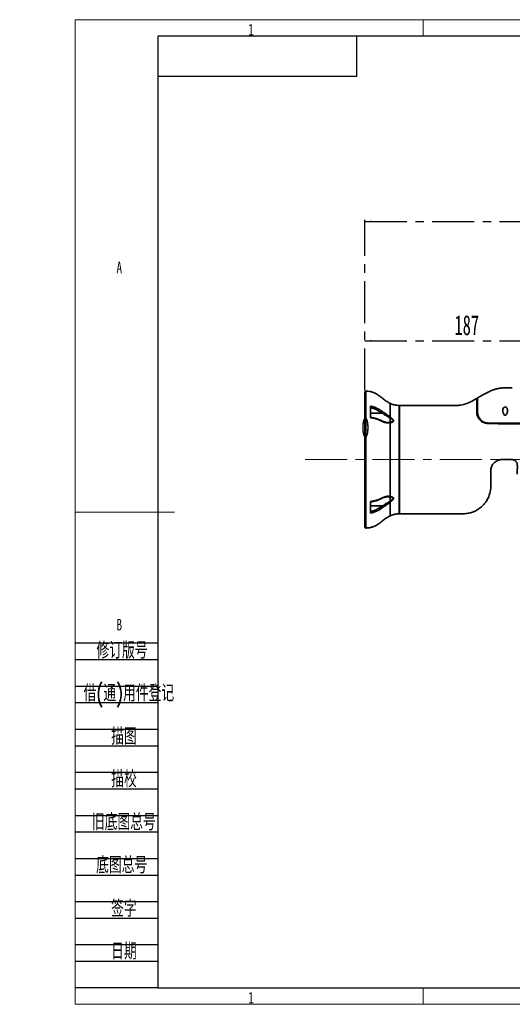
# Model space of a CAD drawing. Header units: millimetres. Extents: x -17 to 661, y -2 to 297.
# Tile 1 of 10: x -17 to 132, y 0 to 297. Entities that reach past the tile are written whole.
import ezdxf

# ---------------------------------------------------------------- set-up
doc = ezdxf.new("R2010")
doc.units = ezdxf.units.MM
doc.linetypes.add('CENTERX2', pattern=[20.32, 12.7, -2.54, 2.54, -2.54])
doc.layers.add('中心线层', color=7, linetype='CENTERX2')
doc.layers.add('文字层', color=7, linetype='Continuous')
doc.layers.add('剖面线层', color=7, linetype='Continuous', lineweight=25)
doc.styles.add('SLDTEXTSTYLE0', font='TXT', dxfattribs={"width": 0.7})
doc.styles.add('SLDTEXTSTYLE1', font='TXT', dxfattribs={"width": 0.7, "bigfont": 'bigfont'})
doc.styles.add('SLDTEXTSTYLE4', font='TXT', dxfattribs={"width": 0.363})
doc.styles.add('SLDTEXTSTYLE5', font='TXT', dxfattribs={"width": 0.605})
doc.dimstyles.new('SLDDIMSTYLE0', dxfattribs={"dimtxt": 6, "dimasz": 2, "dimexe": 0, "dimexo": 0.0625, "dimgap": 1.5, "dimtad": 2, "dimlfac": 3, "dimrnd": 1e-09, "dimzin": 12, "dimdsep": 46, "dimtxsty": 'SLDTEXTSTYLE4', "dimsah": 1, "dimcen": 0.09, "dimadec": 0, "dimazin": 3, "dimtfac": 1, "dimtofl": 0, "dimtmove": 0, "dimatfit": 3, "dimfxl": 0, "dimfrac": 2, "dimtolj": 1, "dimtzin": 12, "dimarcsym": 0})
doc.dimstyles.new('SLDDIMSTYLE2', dxfattribs={"dimtxt": 6, "dimasz": 2, "dimexe": 0, "dimexo": 0.0625, "dimgap": 1.5, "dimtad": 2, "dimlfac": 3, "dimrnd": 1e-09, "dimdsep": 46, "dimtxsty": 'SLDTEXTSTYLE4', "dimblk1": 'NONE', "dimblk2": 'NONE', "dimsah": 1, "dimcen": 0.09, "dimadec": 0, "dimazin": 2, "dimtfac": 1, "dimtofl": 0, "dimtmove": 0, "dimatfit": 3, "dimldrblk": 'NONE', "dimfxl": 0, "dimfrac": 2, "dimtolj": 1, "dimtzin": 12, "dimarcsym": 0})

# ---------------------------------------------------------------- blocks, each defined once
blk = doc.blocks.new('_D')
at = {"layer": '中心线层'}
for p, q in [((87.42, 185.13), (87.42, 200.62)), ((87.42, 200.12), (149.75, 200.12)), ((149.75, 167.13), (149.75, 200.62))]:
    blk.add_line(p, q, dxfattribs=at)
for points in [[(87.42, 200.12), (89.42, 199.87), (89.42, 200.37)], [(149.75, 200.12), (147.75, 200.37), (147.75, 199.87)]]:
    blk.add_solid(points, dxfattribs=at)
at = {"layer": '中心线层', "insert": (114.46, 207.85), "char_height": 6, "attachment_point": 1, "style": 'SLDTEXTSTYLE5'}
blk.add_mtext('187', dxfattribs=at)
blk = doc.blocks.new('_D_4')
at = {"layer": '中心线层'}
for p, q in [((87.42, 185.13), (87.42, 236.62)), ((87.42, 236.12), (343.02, 236.12)), ((343.02, 172.97), (343.02, 236.62))]:
    blk.add_line(p, q, dxfattribs=at)
for points in [[(87.42, 236.12), (89.42, 235.87), (89.42, 236.37)], [(343.02, 236.12), (341.02, 236.37), (341.02, 235.87)]]:
    blk.add_solid(points, dxfattribs=at)
at = {"layer": '中心线层', "insert": (209.03, 243.85), "char_height": 6, "attachment_point": 1, "style": 'SLDTEXTSTYLE5'}
blk.add_mtext('766.8', dxfattribs=at)
blk = doc.blocks.new('_D_7')
at = {"layer": '中心线层', "insert": (86.36, 177.03), "char_height": 6, "attachment_point": 1, "style": 'SLDTEXTSTYLE5'}
blk.add_mtext('0', dxfattribs=at)
blk = doc.blocks.new('_NONE')

msp = doc.modelspace()

# ---------------------------------------------------------------- linework, layer by layer
at = {"color": 1, "linetype": 'Continuous', "lineweight": 18}
for p, q in [((420, 297), (0, 297)), ((0, 297), (0, 0)), ((0, 0), (420, 0))]:
    msp.add_line(p, q, dxfattribs=at)
at = {"color": 190, "linetype": 'Continuous', "lineweight": 18}
for p, q in [((105, 292), (105, 297)), ((0, 148.5), (25, 148.5)), ((25, 148.5), (30, 148.5)), ((105, 0), (105, 5))]:
    msp.add_line(p, q, dxfattribs=at)
at = {"color": 190, "linetype": 'Continuous', "lineweight": 25}
for p, q in [((415, 292), (25, 292)), ((25, 292), (25, 5)), ((85, 280), (85, 292)), ((25, 280), (85, 280)), ((25, 5), (415, 5))]:
    msp.add_line(p, q, dxfattribs=at)
at = {"color": 7, "linetype": 'Continuous', "lineweight": 35}
for p, q in [((87.4155, 143.9738), (87.4155, 184.6284)), ((89.0822, 180.4289), (89.0822, 176.9587)), ((92.7006, 178.2685), (89.0822, 178.2685)), ((97.7488, 180.6344), (97.7488, 164.3011)), ((95.0822, 176.8411), (95.0822, 175.5667)), ((95.0822, 153.1833), (95.0822, 175.4189)), ((97.9155, 177.9677), (97.7488, 177.9677)), ((97.7488, 164.3011), (97.7488, 147.9677)), ((89.0822, 151.6434), (89.0822, 148.1732)), ((95.0822, 153.0354), (95.0822, 151.761)), ((92.7006, 150.3337), (89.0822, 150.3337)), ((97.7488, 150.6344), (97.9155, 150.6344))]:
    msp.add_line(p, q, dxfattribs=at)
at = {"color": 8, "linetype": 'Continuous', "lineweight": 35}
for p, q in [((87.7611, 184.9615), (87.7611, 143.6407)), ((95.0822, 177.0924), (95.0822, 181.2487)), ((94.3788, 175.5305), (95.0822, 175.5667)), ((95.0822, 153.0354), (94.3817, 153.0715)), ((95.0822, 147.3534), (95.0822, 151.5098))]:
    msp.add_line(p, q, dxfattribs=at)
at = {"color": 7, "linetype": 'Continuous', "lineweight": 35, "flags": 128}
for points in [[(121.1576, 178.7393), (121.1979, 178.7538), (121.2419, 178.7597), (121.2864, 178.7565), (121.3281, 178.7447), (121.3642, 178.7249), (121.392, 178.6986), (121.4095, 178.6677), (121.4155, 178.6344)], [(92.8394, 175.8612), (92.8443, 175.8587), (92.8496, 175.8557)], [(92.8465, 152.7446), (92.8443, 152.7434), (92.839, 152.7408)]]:
    msp.add_lwpolyline(points, dxfattribs=at)
at = {"color": 7, "linetype": 'Continuous', "lineweight": 35}
for centre, radius, start, end in [((87.7488, 184.6284), 0.3333, 87.888296, 180), ((121.2488, 182.6026), 0.1667, 0.000971, 120.996212), ((92.1916, 178.7889), 0.728, 314.360392, 350.077186), ((124.9104, 175.1961), 0.1927, 147.004975, 187.847422), ((92.1916, 149.8132), 0.728, 9.922814, 45.639608), ((87.7488, 143.9738), 0.3333, 180, 272.111704)]:
    msp.add_arc(centre, radius, start, end, dxfattribs=at)
at = {"color": 8, "linetype": 'Continuous', "lineweight": 35}
for centre, radius, start, end in [((92.7499, 175.7316), 0.1592, 355.88118, 51.20866), ((92.752, 152.8701), 0.1571, 306.979415, 4.333757)]:
    msp.add_arc(centre, radius, start, end, dxfattribs=at)
at = {"color": 7, "linetype": 'Continuous', "lineweight": 35}
for points, knots in [([(95.1083, 181.2478), (94.7683, 181.4163), (94.0432, 181.7756), (93.0544, 182.5209), (92.0884, 183.325), (91.0926, 184.0488), (89.9914, 184.5777), (88.8667, 184.8903), (88.1061, 184.9247), (87.7604, 184.9403)], [0, 0, 0, 0, 0.13555182, 0.2890526, 0.44124062, 0.5860338, 0.72813243, 0.87639115, 1, 1, 1, 1]), ([(131.9005, 185.9661), (131.1286, 185.9805), (129.9397, 186.0028), (128.3413, 185.8809), (127.1233, 185.6301), (125.9373, 185.2561), (124.367, 184.6009), (122.8802, 183.7603), (121.7687, 183.1133), (121.4077, 182.9031)], [0, 0, 0, 0, 0.20760737, 0.31978559, 0.43045677, 0.54135762, 0.65391186, 0.88758179, 1, 1, 1, 1]), ([(97.7488, 180.6344), (97.3147, 180.6666), (96.4551, 180.7304), (95.5685, 180.9988), (95.1508, 181.2248), (95.1083, 181.2478)], [0, 0, 0, 0, 0.4781543, 0.94684281, 1, 1, 1, 1]), ([(121.1628, 182.746), (121.1179, 182.7195), (120.4441, 182.3227), (119.1875, 181.6316), (117.6123, 181.0232), (116.3514, 180.7353), (115.2706, 180.6145), (113.9521, 180.6422), (112.3553, 180.6318), (110.3001, 180.6355), (107.739, 180.634), (104.6221, 180.6345), (101.3016, 180.6344), (99.02, 180.6344), (97.9155, 180.6344)], [0, 0, 0, 0, 0.00659908, 0.09908423, 0.18145439, 0.21947366, 0.2627236, 0.31885731, 0.38638056, 0.46510563, 0.57925743, 0.71090336, 0.86004339, 1, 1, 1, 1]), ([(121.4155, 178.6344), (121.4155, 179.1301), (121.4155, 180.134), (121.4155, 181.2796), (121.4155, 182.1582), (121.4155, 182.7272), (121.4155, 182.9256), (121.4155, 182.8911), (121.4155, 182.8896)], [0, 0, 0, 0, 0.17977492, 0.36411373, 0.55827315, 0.75635639, 0.99005079, 1, 1, 1, 1]), ([(89.0822, 180.4289), (89.4453, 180.3655), (89.7997, 180.2778), (90.4887, 180.0511), (90.818, 179.9138), (91.2922, 179.6769), (91.4469, 179.5927), (91.7488, 179.4173), (91.8965, 179.3261), (92.3345, 179.0468), (92.6197, 178.8532), (92.9087, 178.6635)], [0, 0, 0, 0, 0.25, 0.25, 0.5, 0.5, 0.625, 0.625, 0.75, 0.75, 1, 1, 1, 1]), ([(92.7006, 178.2685), (92.4273, 178.4477), (92.1571, 178.6307), (91.6064, 178.9841), (91.3257, 179.1542), (90.7346, 179.4577), (90.4248, 179.5919), (89.9334, 179.7603), (89.7659, 179.8107), (89.4275, 179.8988), (89.2559, 179.9367), (89.0822, 179.9688)], [0, 0, 0, 0, 0.25, 0.25, 0.5, 0.5, 0.75, 0.75, 0.875, 0.875, 1, 1, 1, 1]), ([(95.0822, 176.8411), (94.8842, 176.9653), (94.6841, 177.087), (94.2826, 177.3307), (94.0805, 177.4528), (93.6812, 177.6938), (93.4835, 177.8129), (93.0911, 178.0465), (92.8963, 178.1606), (92.7006, 178.2685)], [0, 0, 0, 0, 0.25, 0.25, 0.5, 0.5, 0.75, 0.75, 1, 1, 1, 1]), ([(92.9087, 178.6635), (93.0875, 178.5461), (93.2652, 178.4222), (93.6229, 178.1675), (93.803, 178.0369), (94.167, 177.7717), (94.3517, 177.6363), (94.719, 177.3653), (94.9017, 177.2297), (95.0822, 177.0924)], [0, 0, 0, 0, 0.25, 0.25, 0.5, 0.5, 0.75, 0.75, 1, 1, 1, 1]), ([(97.9155, 180.582), (97.9155, 180.5974), (97.9155, 180.6344), (97.9155, 180.4716), (97.9155, 180.1377), (97.9155, 179.561), (97.9155, 178.777), (97.9155, 177.8537), (97.9155, 176.7328), (97.9155, 175.4419), (97.9155, 174.0447), (97.9155, 172.5017), (97.9155, 170.8511), (97.9155, 169.1381), (97.9155, 167.3474), (97.9155, 165.5232), (97.9155, 163.6871), (97.9155, 161.8497), (97.9155, 160.0566), (97.9155, 158.3039), (97.9155, 156.627), (97.9155, 155.0674), (97.9155, 153.5965), (97.9155, 152.27), (97.9155, 151.1207), (97.9155, 150.0973), (97.9155, 149.2704), (97.9155, 148.6595), (97.9155, 148.2846), (97.9155, 148.0205), (97.9155, 147.9854), (97.9155, 147.9677)], [0, 0, 0, 0, 0.01940475, 0.04663916, 0.0738734, 0.12676959, 0.15400909, 0.18124863, 0.2341659, 0.26141739, 0.28866901, 0.34156792, 0.36880938, 0.39605077, 0.44893838, 0.47617326, 0.50340802, 0.5563118, 0.58355555, 0.61079945, 0.66371448, 0.69096485, 0.71821527, 0.77110563, 0.79834223, 0.82557871, 0.87847029, 0.90570725, 0.93294421, 0.96628592, 1, 1, 1, 1]), ([(124.7195, 175.1698), (124.3841, 175.2033), (123.7151, 175.27), (122.9547, 175.6138), (122.3668, 176.0361), (121.8588, 176.5675), (121.4566, 177.2349), (121.2016, 177.9909), (121.1717, 178.5003), (121.1576, 178.7393)], [0, 0, 0, 0, 0.13899078, 0.2771815, 0.39833095, 0.51962029, 0.68608692, 0.85270378, 1, 1, 1, 1]), ([(124.7488, 175.3011), (124.4349, 175.3284), (123.8078, 175.3831), (123.0893, 175.717), (122.5357, 176.1143), (122.0598, 176.6212), (121.6845, 177.2507), (121.454, 177.9508), (121.4274, 178.4219), (121.4155, 178.6344)], [0, 0, 0, 0, 0.14025124, 0.28020638, 0.40367413, 0.52731405, 0.69470479, 0.86222155, 1, 1, 1, 1]), ([(129.7488, 177.6583), (129.7812, 177.6625), (129.8552, 177.6722), (129.9819, 177.7543), (130.1658, 177.9697), (130.3893, 178.4657), (130.4997, 179.0717), (130.4269, 179.606), (130.2795, 179.905), (130.1076, 180.0746), (129.9428, 180.1594), (129.7813, 180.19), (129.6281, 180.1745), (129.4668, 180.1122), (129.288, 179.9733), (129.1037, 179.6855), (128.9953, 179.1684), (129.067, 178.6229), (129.238, 178.152), (129.3716, 177.9066), (129.5213, 177.7464), (129.6322, 177.6704), (129.7154, 177.6618), (129.7488, 177.6583)], [0, 0, 0, 0, 0.013869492, 0.031747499, 0.064158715, 0.139685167, 0.279403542, 0.357932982, 0.412625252, 0.447504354, 0.473978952, 0.495765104, 0.517594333, 0.538856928, 0.571542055, 0.622297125, 0.707379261, 0.838387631, 0.887461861, 0.943340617, 0.964438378, 0.985740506, 1, 1, 1, 1]), ([(92.8566, 175.8746), (92.8198, 175.8908), (92.5034, 176.0297), (91.9554, 176.2773), (91.2019, 176.5886), (90.4443, 176.8254), (89.7432, 176.9933), (89.2717, 177.0534), (89.0816, 177.0777)], [0, 0, 0, 0, 0.03201133, 0.27537569, 0.4802964, 0.66763163, 0.86600313, 1, 1, 1, 1]), ([(92.9087, 175.7202), (92.333, 175.984), (91.7715, 176.2608), (90.8317, 176.5921), (90.5032, 176.6892), (89.8086, 176.8509), (89.4489, 176.9137), (89.0822, 176.9587)], [0, 0, 0, 0, 0.5, 0.5, 0.75, 0.75, 1, 1, 1, 1]), ([(94.3811, 175.5238), (94.254, 175.5243), (93.9196, 175.5255), (93.4137, 175.6393), (93.0287, 175.7682), (92.8472, 175.8582), (92.8397, 175.8619)], [0, 0, 0, 0, 0.243796, 0.6413438, 0.98514935, 1, 1, 1, 1]), ([(95.0822, 175.4189), (94.9017, 175.3878), (94.719, 175.3714), (94.3517, 175.3658), (94.167, 175.3768), (93.803, 175.4262), (93.6229, 175.4645), (93.2652, 175.5706), (93.0875, 175.6382), (92.9087, 175.7202)], [0, 0, 0, 0, 0.25, 0.25, 0.5, 0.5, 0.75, 0.75, 1, 1, 1, 1]), ([(95.0822, 177.0924), (95.1906, 177.0099), (95.2976, 176.9273), (95.5069, 176.7597), (95.6089, 176.6752), (95.7523, 176.5451), (95.7985, 176.5012), (95.8861, 176.411), (95.9278, 176.3643), (96.001, 176.2686), (96.0324, 176.22), (96.078, 176.1191), (96.091, 176.069), (96.0915, 175.9705), (96.079, 175.9245), (96.0342, 175.8401), (96.0029, 175.8027), (95.9306, 175.7353), (95.8892, 175.7049), (95.8012, 175.6501), (95.7548, 175.6256), (95.6106, 175.5585), (95.5079, 175.522), (95.2982, 175.4616), (95.1909, 175.4376), (95.0822, 175.4189)], [0, 0, 0, 0, 0.125, 0.125, 0.25, 0.25, 0.3125, 0.3125, 0.375, 0.375, 0.4375, 0.4375, 0.5, 0.5, 0.5625, 0.5625, 0.625, 0.625, 0.6875, 0.6875, 0.75, 0.75, 0.875, 0.875, 1, 1, 1, 1]), ([(95.0822, 176.8411), (95.0822, 176.8894), (95.0822, 176.9349), (95.0822, 177.0203), (95.0822, 177.0597), (95.0822, 177.0924)], [0, 0, 0, 0, 0.5, 0.5, 1, 1, 1, 1]), ([(95.0822, 175.5667), (95.1776, 175.5817), (95.272, 175.6), (95.4578, 175.6452), (95.5488, 175.6719), (95.6789, 175.7214), (95.7212, 175.7395), (95.8022, 175.7802), (95.8408, 175.8028), (95.9097, 175.8538), (95.9405, 175.8826), (95.9747, 175.9329), (95.9838, 175.9506), (95.9963, 175.988), (95.9996, 176.0081), (95.9992, 176.0691), (95.9853, 176.1108), (95.9391, 176.192), (95.9082, 176.2301), (95.8386, 176.3039), (95.7996, 176.3395), (95.7188, 176.4077), (95.6767, 176.4406), (95.5473, 176.5372), (95.4568, 176.5991), (95.2717, 176.7213), (95.1773, 176.7815), (95.0822, 176.8411)], [0, 0, 0, 0, 0.125, 0.125, 0.25, 0.25, 0.3125, 0.3125, 0.375, 0.375, 0.4375, 0.4375, 0.46875, 0.46875, 0.5, 0.5, 0.5625, 0.5625, 0.625, 0.625, 0.6875, 0.6875, 0.75, 0.75, 0.875, 0.875, 1, 1, 1, 1]), ([(95.0822, 175.4189), (95.0822, 175.4564), (95.0822, 175.4872), (95.0822, 175.5365), (95.0822, 175.5547), (95.0822, 175.5667)], [0, 0, 0, 0, 0.5, 0.5, 1, 1, 1, 1]), ([(166.0546, 175.3011), (166.0607, 175.3011), (166.0822, 175.3011), (165.8779, 175.3011), (165.3334, 175.3011), (164.3117, 175.3011), (162.9003, 175.3011), (161.1264, 175.3011), (159.0503, 175.3011), (156.8407, 175.3011), (154.5742, 175.3011), (152.3198, 175.3011), (149.606, 175.3011), (146.4456, 175.3011), (141.6882, 175.3011), (136.2883, 175.3011), (131.466, 175.3011), (128.4081, 175.3011), (126.5674, 175.3011), (125.354, 175.3011), (124.7488, 175.3011)], [0, 0, 0, 0, 0.01352362, 0.04839418, 0.09873538, 0.14908641, 0.20114599, 0.25321001, 0.30546901, 0.35775541, 0.40399514, 0.45041499, 0.49673838, 0.56784752, 0.63905164, 0.78085989, 0.89030774, 0.92694305, 0.96356144, 1, 1, 1, 1]), ([(97.9155, 147.9677), (98.7144, 147.9678), (100.6118, 147.9678), (103.5011, 147.9678), (106.49, 147.9681), (109.193, 147.9675), (111.623, 147.9692), (113.7982, 147.963), (115.727, 147.9805), (117.4167, 147.9357), (118.9, 148.1262), (120.1123, 148.5096), (121.0534, 148.9553), (121.7572, 149.3903), (122.3677, 149.8449), (122.9922, 150.405), (123.6523, 151.1404), (124.2999, 152.0768), (124.8685, 153.2292), (125.2832, 154.5895), (125.4491, 156.1035), (125.4052, 157.6595), (125.4129, 159.0291), (125.4209, 160.1687), (125.3909, 161.0574), (125.5173, 161.9573), (125.9017, 162.7871), (126.4169, 163.3811), (126.8929, 163.7507), (127.3211, 163.9983), (127.8472, 164.1975), (128.4807, 164.3139), (129.2322, 164.2962), (129.9731, 164.3019), (130.6327, 164.3015), (131.1629, 164.2993), (131.6692, 164.3058), (132.2014, 164.2805), (132.6808, 164.0491), (132.9896, 163.7666), (133.1703, 163.5141), (133.29, 163.2879), (133.398, 162.9789), (133.4307, 162.3454), (133.4084, 161.3169), (133.4129, 160.4272), (133.4155, 159.9191)], [0, 0, 0, 0, 0.04749238, 0.112798, 0.17176338, 0.22517638, 0.27347984, 0.31622683, 0.35447569, 0.38817307, 0.41659091, 0.44291376, 0.46341229, 0.47834727, 0.49202593, 0.50861495, 0.52813234, 0.55063888, 0.57608606, 0.60422534, 0.63472655, 0.66615614, 0.69670663, 0.71614871, 0.73390766, 0.74951905, 0.76972737, 0.78729661, 0.79572791, 0.80547503, 0.81658646, 0.82901622, 0.84348781, 0.86115785, 0.87308765, 0.88270433, 0.89265419, 0.90327476, 0.91397158, 0.92351685, 0.9278745, 0.93237015, 0.93870341, 0.94714423, 0.96980771, 1, 1, 1, 1]), ([(89.082, 151.523), (89.1487, 151.5297), (89.481, 151.563), (90.0582, 151.6826), (90.8084, 151.8801), (91.5208, 152.1407), (92.1949, 152.4327), (92.6378, 152.6292), (92.8569, 152.7264)], [0, 0, 0, 0, 0.04660034, 0.23239734, 0.4193781, 0.61332096, 0.80872947, 1, 1, 1, 1]), ([(89.0822, 151.6434), (89.4453, 151.688), (89.7997, 151.7497), (90.4887, 151.9091), (90.818, 152.0057), (91.2922, 152.1722), (91.4469, 152.2314), (91.7488, 152.3545), (91.8965, 152.4185), (92.3345, 152.6142), (92.6197, 152.7495), (92.9087, 152.882)], [0, 0, 0, 0, 0.25, 0.25, 0.5, 0.5, 0.625, 0.625, 0.75, 0.75, 1, 1, 1, 1]), ([(92.7006, 150.3337), (92.8963, 150.4415), (93.0911, 150.5557), (93.4835, 150.7893), (93.6812, 150.9084), (94.0805, 151.1493), (94.2826, 151.2715), (94.6841, 151.5152), (94.8842, 151.6369), (95.0822, 151.761)], [0, 0, 0, 0, 0.25, 0.25, 0.5, 0.5, 0.75, 0.75, 1, 1, 1, 1]), ([(92.8397, 152.7398), (92.8511, 152.7455), (93.0365, 152.8373), (93.411, 152.9612), (93.9136, 153.0752), (94.2448, 153.0767), (94.3838, 153.0774)], [0, 0, 0, 0, 0.02258202, 0.36577744, 0.73387005, 1, 1, 1, 1]), ([(92.9087, 152.882), (93.0875, 152.9639), (93.2652, 153.0316), (93.6229, 153.1376), (93.803, 153.176), (94.167, 153.2254), (94.3517, 153.2364), (94.719, 153.2307), (94.9017, 153.2144), (95.0822, 153.1833)], [0, 0, 0, 0, 0.25, 0.25, 0.5, 0.5, 0.75, 0.75, 1, 1, 1, 1]), ([(95.0822, 151.5098), (94.9017, 151.3725), (94.719, 151.2369), (94.3517, 150.9659), (94.167, 150.8304), (93.803, 150.5652), (93.6229, 150.4347), (93.2652, 150.1799), (93.0875, 150.0561), (92.9087, 149.9387)], [0, 0, 0, 0, 0.25, 0.25, 0.5, 0.5, 0.75, 0.75, 1, 1, 1, 1]), ([(95.0822, 153.1833), (95.1906, 153.1646), (95.2976, 153.1407), (95.5069, 153.0805), (95.6089, 153.0443), (95.7523, 152.9778), (95.7985, 152.9535), (95.8861, 152.8993), (95.9278, 152.8691), (96.001, 152.8016), (96.0324, 152.7646), (96.078, 152.6803), (96.091, 152.6347), (96.0915, 152.5364), (96.079, 152.4861), (96.0342, 152.3854), (96.0029, 152.3364), (95.9306, 152.2413), (95.8892, 152.1946), (95.8012, 152.1036), (95.7548, 152.0594), (95.6106, 151.9284), (95.5079, 151.8433), (95.2982, 151.6753), (95.1909, 151.5925), (95.0822, 151.5098)], [0, 0, 0, 0, 0.125, 0.125, 0.25, 0.25, 0.3125, 0.3125, 0.375, 0.375, 0.4375, 0.4375, 0.5, 0.5, 0.5625, 0.5625, 0.625, 0.625, 0.6875, 0.6875, 0.75, 0.75, 0.875, 0.875, 1, 1, 1, 1]), ([(95.0822, 153.0354), (95.0822, 153.0474), (95.0822, 153.0655), (95.0822, 153.1147), (95.0822, 153.1457), (95.0822, 153.1833)], [0, 0, 0, 0, 0.5, 0.5, 1, 1, 1, 1]), ([(95.0822, 151.761), (95.1776, 151.8208), (95.272, 151.881), (95.4578, 152.0037), (95.5488, 152.066), (95.6789, 152.1633), (95.7212, 152.1964), (95.8022, 152.265), (95.8408, 152.3004), (95.9097, 152.3738), (95.9405, 152.4122), (95.9747, 152.473), (95.9838, 152.4935), (95.9963, 152.5347), (95.9996, 152.5557), (95.9992, 152.6166), (95.9853, 152.6541), (95.9391, 152.7212), (95.9082, 152.7496), (95.8386, 152.8008), (95.7996, 152.8234), (95.7188, 152.8638), (95.6767, 152.8817), (95.5473, 152.9307), (95.4568, 152.9572), (95.2717, 153.0022), (95.1773, 153.0205), (95.0822, 153.0354)], [0, 0, 0, 0, 0.125, 0.125, 0.25, 0.25, 0.3125, 0.3125, 0.375, 0.375, 0.4375, 0.4375, 0.46875, 0.46875, 0.5, 0.5, 0.5625, 0.5625, 0.625, 0.625, 0.6875, 0.6875, 0.75, 0.75, 0.875, 0.875, 1, 1, 1, 1]), ([(95.0822, 151.5098), (95.0822, 151.5424), (95.0822, 151.5814), (95.0822, 151.6669), (95.0822, 151.7129), (95.0822, 151.761)], [0, 0, 0, 0, 0.5, 0.5, 1, 1, 1, 1]), ([(89.0822, 148.6334), (89.2559, 148.6654), (89.4275, 148.7033), (89.7659, 148.7914), (89.9334, 148.8418), (90.4248, 149.0103), (90.7346, 149.1445), (91.3257, 149.4479), (91.6064, 149.6181), (92.1571, 149.9714), (92.4273, 150.1545), (92.7006, 150.3337)], [0, 0, 0, 0, 0.125, 0.125, 0.25, 0.25, 0.5, 0.5, 0.75, 0.75, 1, 1, 1, 1]), ([(92.9087, 149.9387), (92.333, 149.5607), (91.7715, 149.1659), (90.8317, 148.6946), (90.5032, 148.5564), (89.8086, 148.3266), (89.4489, 148.2373), (89.0822, 148.1732)], [0, 0, 0, 0, 0.5, 0.5, 0.75, 0.75, 1, 1, 1, 1]), ([(87.7618, 143.6625), (88.115, 143.6787), (88.8896, 143.7143), (90.0336, 144.0388), (91.1501, 144.5872), (92.1521, 145.3295), (93.1194, 146.1339), (94.0894, 146.8542), (94.7888, 147.1956), (95.1091, 147.352)], [0, 0, 0, 0, 0.12626369, 0.27695128, 0.42162629, 0.56943345, 0.72187125, 0.87266125, 1, 1, 1, 1]), ([(95.1091, 147.352), (95.1652, 147.382), (95.5908, 147.6097), (96.4775, 147.8757), (97.3222, 147.9369), (97.7488, 147.9677)], [0, 0, 0, 0, 0.06997436, 0.53030089, 1, 1, 1, 1])]:
    msp.add_open_spline(points, degree=3, knots=knots, dxfattribs=at)
at = {"color": 8, "linetype": 'Continuous', "lineweight": 35}
for points, knots in [([(121.1576, 178.7393), (121.1576, 179.0393), (121.1575, 179.6391), (121.1584, 180.4104), (121.1595, 181.082), (121.1612, 181.7838), (121.1631, 182.3869), (121.1644, 182.7081), (121.1646, 182.7337), (121.1646, 182.7429)], [0, 0, 0, 0, 0.11381718, 0.2276499, 0.34556372, 0.46349457, 0.67088565, 0.88240499, 1, 1, 1, 1]), ([(166.0266, 175.1346), (166.0406, 175.1345), (166.0707, 175.1345), (165.8898, 175.1349), (165.5438, 175.1353), (164.8391, 175.1363), (163.6227, 175.1381), (162.2842, 175.147), (161.03, 175.153), (159.6752, 175.1584), (157.8141, 175.1632), (155.6311, 175.1651), (153.5855, 175.1639), (151.7341, 175.1611), (149.8379, 175.1563), (147.5914, 175.1486), (145.0179, 175.1429), (141.1581, 175.1388), (136.3277, 175.1339), (131.8128, 175.1328), (128.5841, 175.1363), (126.641, 175.1466), (125.3589, 175.1621), (124.7195, 175.1698)], [0, 0, 0, 0, 0.02291835, 0.0492202, 0.07552293, 0.12530259, 0.17640234, 0.22844196, 0.25524817, 0.28205586, 0.33407779, 0.38732938, 0.42466687, 0.46201356, 0.50036862, 0.53873851, 0.59626432, 0.65380748, 0.76892582, 0.88434791, 0.92297601, 0.96158685, 1, 1, 1, 1])]:
    msp.add_open_spline(points, degree=3, knots=knots, dxfattribs=at)
at = {"layer": '中心线层', "linetype": 'CENTERX2', "lineweight": 18}
msp.add_line((69.4029, 164.3011), (356.9877, 164.3011), dxfattribs=at)
at = {"layer": '剖面线层', "color": 2}
for p, q in [((0, 109), (25, 109)), ((0, 104), (25, 104)), ((0, 96), (25, 96)), ((0, 91), (25, 91)), ((0, 83), (25, 83)), ((0, 78), (25, 78)), ((0, 70), (25, 70)), ((0, 65), (25, 65)), ((0, 57), (25, 57)), ((0, 52), (25, 52)), ((0, 44), (25, 44)), ((0, 39), (25, 39)), ((0, 31), (25, 31)), ((0, 26), (25, 26)), ((0, 18), (25, 18)), ((0, 13), (25, 13)), ((25, 5), (0, 5))]:
    msp.add_line(p, q, dxfattribs=at)

# ---------------------------------------------------------------- texts
at = {"color": 5, "linetype": 'Continuous', "lineweight": 18, "char_height": 3.5, "attachment_point": 2, "style": 'SLDTEXTSTYLE0'}
for s, insert in [('1', (53.118, 295.7617)), ('A', (13.3373, 224.0117)), ('1', (53.118, 3.7617))]:
    msp.add_mtext(s, dxfattribs=dict(at, insert=insert))
at = {"layer": '文字层', "color": 5, "insert": (13.3431, 116.2617), "char_height": 3.5, "attachment_point": 2, "style": 'SLDTEXTSTYLE0'}
msp.add_mtext('B', dxfattribs=at)
at = {"layer": '文字层', "color": 2, "char_height": 5, "style": 'SLDTEXTSTYLE1'}
for s, insert, attachment_point in [('\\M+18F43订\\M+194C5\\M+18D86', (6.4756, 109.2442), 1), ('\\M+18ED8(\\M+192CA)\\M+19770\\M+18C8F\\M+1936F记', (2.5928, 96.3456), 1), ('\\M+19560图', (14.7587, 83.2897), 2), ('\\M+19560\\M+18D5A', (14.7556, 70.4397), 2), ('\\M+18B8C\\M+192EA图总\\M+18D86', (5.0886, 57.4815), 1), ('\\M+192EA图总\\M+18D86', (6.3533, 44.5066), 1), ('签\\M+18E9A', (14.7386, 31.3779), 2), ('\\M+193FA\\M+18AFA', (14.7544, 18.5159), 2)]:
    msp.add_mtext(s, dxfattribs=dict(at, insert=insert, attachment_point=attachment_point))

# ---------------------------------------------------------------- dimensions: what is measured, and where the dimension line sits
at = {"layer": '中心线层'}
for base, p1, p2, angle, dimstyle, picture, middle in [((343.0155, 236.1191), (87.4155, 184.6284), (343.0155, 172.4677), 0, 'SLDDIMSTYLE0', '_D_4', (215.2155, 236.1191)), ((149.7488, 200.1191), (87.4155, 184.6284), (149.7488, 166.6344), 0, 'SLDDIMSTYLE0', '_D', (118.5822, 200.1191)), ((87.4821507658, 169.2961754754), (87.4821507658, 173.5103713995), (87.4821507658, 173.5103713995), 90, 'SLDDIMSTYLE2', '_D_7', (87.4821507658, 169.2961754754))]:
    dim = msp.add_linear_dim(base=base, p1=p1, p2=p2, angle=angle, dimstyle=dimstyle, dxfattribs=at)
    dim.commit()
    dim.dimension.update_dxf_attribs({"geometry": picture, "text_midpoint": middle, "dimtype": 160})

doc.saveas('drawing.dxf')
